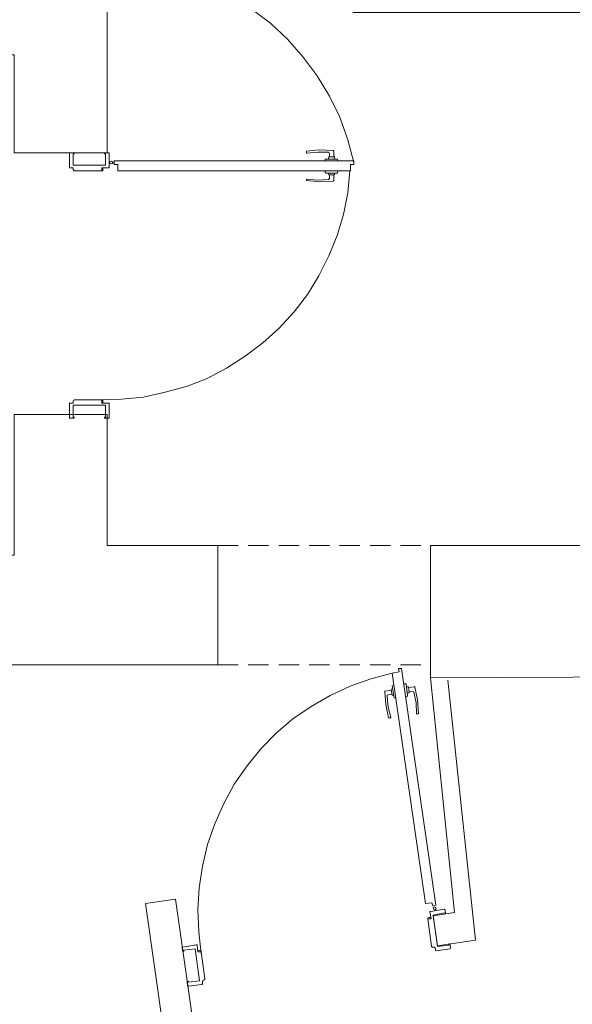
# Model space of a CAD drawing. Header units: millimetres. Extents: x -1096 to 3960, y -1899 to 666.
# Tile 8 of 75: x 229 to 447, y -646 to -258. Entities that reach past the tile are written whole.
import ezdxf

# ---------------------------------------------------------------- set-up
doc = ezdxf.new("R2010")
doc.units = ezdxf.units.MM
doc.linetypes.add('DASHEDX2', pattern=[1.5, 1, -0.5])
for name, color, linetype in [('A-widok', 41, 'Continuous'), ('A-ściany', 140, 'Continuous'), ('C00-00-00', 7, 'Continuous')]:
    doc.layers.add(name, color=color, linetype=linetype)
doc.layers.add('CB9-B9-B9', color=7, linetype='Continuous', true_color=0xb9b9b9)

msp = doc.modelspace()

# ---------------------------------------------------------------- linework, layer by layer
at = {"layer": 'A-widok', "linetype": 'DASHEDX2', "lineweight": 0, "ltscale": 8}
for p, q in [((307.171, -464.851), (390.966, -464.851)), ((307.171, -511.84), (390.966, -511.84))]:
    msp.add_line(p, q, dxfattribs=at)
at = {"layer": 'A-ściany', "lineweight": 0}
msp.add_lwpolyline([(-41, -312.653), (0, -312.653), (0, -271.584), (226.939, -271.584), (226.939, -310.111), (263.531, -310.111), (263.531, 0), (213.179, 0), (213.179, -107.324), (229.038, -107.324), (229.038, -251.263), (0, -251.263), (0, -179), (-41, -179)], close=True, dxfattribs=at)
for points in [[(390.966, -516.953), (390.966, -464.851), (460.401, -464.851), (460.401, -254.863), (360.485, -254.863), (360.485, 1.267), (528.149, 0.847), (528.149, -24.134), (500.405, -23.71), (500.405, -478.607), (645.423, -478.607), (645.423, -515.863), (614.744, -516.169)], [(135.897, -511.84), (307.171, -511.84), (307.171, -464.851), (263.531, -464.851), (263.531, -413.198), (226.939, -413.198), (226.939, -468.66), (15.897, -468.66), (15.897, -441.565), (0, -441.565), (0, -400.71), (-41, -400.71), (-41, -506.563)], [(587.067, -516.117), (390.966, -516.953)], [(397.838, -517.87), (408.706, -620.326), (393.75, -622.556), (392.004, -610.761), (400.429, -609.429), (390.966, -516.953)], [(496.284, -730.243), (300.38, -758.394), (278.652, -605.883), (290.44, -604.141), (310.434, -744.223), (506.983, -716.259)]]:
    msp.add_lwpolyline(points, dxfattribs=at)
at = {"layer": 'C00-00-00', "lineweight": 0}
for points in [[(360.71, -313.92), (358.385, -305.031), (355.198, -296.141), (351.187, -287.885), (346.313, -279.84), (340.802, -272.431), (334.69, -265.447), (327.904, -259.095), (320.293, -253.382), (312.458, -248.511), (304.172, -244.279), (295.286, -241.103), (286.401, -238.565), (277.29, -236.87), (267.992, -236.237)], [(250.221, -310.534), (250.633, -310.534), (250.633, -310.111), (248.721, -310.111), (248.721, -310.321)], [(264.393, -315.824), (264.393, -310.111), (262.481, -310.111), (262.481, -310.534)], [(352.649, -309.263), (347.363, -309.053), (342.076, -309.477)], [(342.076, -309.477), (342.076, -309.687)], [(342.076, -310.111), (342.076, -309.687)], [(342.076, -310.111), (342.301, -310.321)], [(351.187, -311.805), (351.187, -310.321), (350.962, -310.111), (350.774, -309.901), (346.538, -309.901), (342.301, -310.321)], [(352.874, -309.477), (352.649, -309.263)], [(352.874, -309.477), (352.874, -311.805)], [(248.721, -315.614), (248.721, -310.321)], [(248.721, -315.824), (248.721, -310.321)], [(262.481, -310.534), (262.931, -310.534)], [(262.931, -310.534), (262.931, -314.981)], [(264.393, -315.614), (264.393, -310.321)], [(266.305, -313.286), (360.71, -313.286)], [(266.305, -314.767), (266.305, -313.286)], [(354.561, -313.286), (354.374, -312.653), (349.5, -312.653), (349.5, -313.286)], [(350.962, -311.805), (350.774, -312.015)], [(350.774, -312.653), (350.774, -312.015)], [(350.962, -311.805), (353.099, -311.805), (353.099, -312.015)], [(353.099, -311.805), (353.099, -311.592)], [(353.099, -312.015), (353.286, -312.653)], [(360.71, -314.767), (360.71, -313.286)], [(248.721, -315.824), (248.721, -316.038), (248.946, -316.038)], [(248.721, -315.824), (248.721, -316.038), (250.221, -316.038), (248.946, -316.038)], [(249.359, -316.038), (250.221, -316.038)], [(262.931, -314.981), (250.221, -314.981)], [(250.221, -316.038), (250.221, -316.672), (250.409, -317.095), (250.633, -317.309), (261.431, -317.309), (261.431, -316.038), (264.168, -316.038)], [(261.844, -316.038), (261.844, -317.309), (261.431, -317.309)], [(261.431, -317.309), (261.431, -316.038)], [(261.844, -316.462), (261.844, -316.248)], [(264.168, -316.038), (264.393, -316.038), (264.393, -315.824)], [(264.168, -316.038), (264.393, -316.038), (264.393, -315.824)], [(267.767, -317.309), (267.767, -314.767), (266.305, -314.767)], [(359.435, -317.309), (267.767, -317.309)], [(349.5, -317.943), (349.5, -317.309)], [(349.5, -317.943), (349.687, -317.943), (349.687, -318.156)], [(354.561, -317.309), (354.374, -317.943), (354.374, -318.156)], [(354.374, -317.943), (354.374, -317.733)], [(359.435, -317.309), (359.435, -314.767), (360.71, -314.767)], [(342.301, -320.485), (342.076, -320.485), (342.076, -321.118), (347.363, -321.542), (352.649, -321.328), (352.874, -321.118), (352.874, -318.79)], [(342.301, -320.485), (346.538, -320.908), (350.774, -320.695)], [(354.374, -318.156), (349.687, -318.156)], [(350.774, -318.156), (350.774, -318.576), (350.962, -318.79), (353.099, -318.79), (353.099, -318.576), (353.286, -318.156)], [(350.774, -320.695), (350.962, -320.485), (351.187, -320.271)], [(351.187, -318.79), (351.187, -320.271)], [(248.946, -408.752), (248.721, -408.752), (248.721, -408.966)], [(248.946, -408.752), (248.721, -408.752), (248.721, -408.966)], [(248.721, -408.966), (248.721, -414.469)], [(248.721, -408.966), (248.721, -414.469)], [(249.359, -408.752), (250.221, -408.752)], [(250.633, -407.485), (250.409, -407.695), (250.221, -407.908)], [(250.221, -408.752), (250.221, -407.908)], [(250.221, -414.256), (250.221, -409.599), (250.221, -414.046)], [(262.931, -409.599), (250.221, -409.599)], [(261.431, -407.485), (261.431, -408.752), (261.431, -407.485), (250.633, -407.485)], [(261.844, -408.752), (261.844, -407.485), (261.431, -407.485)], [(264.393, -408.966), (264.393, -408.752), (261.431, -408.752), (264.168, -408.752)], [(261.844, -408.332), (261.844, -408.118)], [(262.481, -414.256), (262.481, -414.679), (264.393, -414.679), (264.393, -408.966)], [(262.931, -414.256), (262.931, -409.599)], [(264.393, -408.966), (264.393, -408.752), (264.168, -408.752)], [(264.393, -408.966), (264.393, -414.469)], [(248.721, -414.469), (248.721, -414.679), (250.633, -414.679), (250.633, -414.256), (250.221, -414.256)], [(262.481, -414.256), (262.931, -414.256)], [(375.882, -515.114), (378.638, -514.58), (378.362, -513.319)], [(375.882, -515.114), (389.07, -605.893)], [(378.362, -513.319), (379.636, -513.268)], [(379.557, -513.271), (393.112, -606.58)], [(380.742, -519.367), (381.379, -519.341), (381.387, -519.555), (381.977, -523.977), (381.985, -524.191), (381.357, -524.426)], [(375.338, -532.504), (375.346, -532.718), (375.121, -532.727), (374.905, -532.946), (374.709, -532.743), (374.484, -532.752), (373.412, -527.497), (373.022, -522.428), (373.014, -522.219), (373.201, -522.211), (375.553, -521.904)], [(373.922, -524.299), (373.905, -523.875), (374.346, -523.648)], [(375.808, -523.589), (374.346, -523.648)], [(376.453, -523.774), (375.816, -523.799), (375.544, -521.694), (375.536, -521.48), (376.127, -521.247)], [(375.897, -520.198), (376.085, -520.19)], [(375.897, -520.198), (376.72, -524.825), (377.365, -525.009)], [(376.713, -519.951), (376.085, -520.19)], [(382.563, -522.686), (382.254, -520.578), (381.617, -520.604)], [(381.934, -522.921), (382.571, -522.896), (382.563, -522.686)], [(384.576, -520.486), (382.262, -520.788)], [(382.554, -522.472), (384.24, -522.405), (384.473, -522.61), (385.279, -526.814), (385.448, -531.043)], [(382.571, -522.896), (382.563, -522.686)], [(384.576, -520.486), (384.801, -520.477), (384.81, -520.686)], [(384.81, -520.686), (385.874, -525.728), (386.272, -531.01)], [(375.338, -532.504), (374.316, -528.523), (373.922, -524.299)], [(385.643, -531.246), (385.456, -531.253), (385.448, -531.043)], [(385.643, -531.246), (386.093, -531.228), (386.272, -531.01)], [(386.093, -531.228), (386.084, -531.018)], [(389.07, -605.893), (391.571, -605.58), (391.847, -606.841)], [(390.666, -609.218), (390.882, -608.999), (391.07, -608.992)], [(390.666, -609.218), (390.882, -608.999), (391.07, -608.992)], [(391.07, -608.992), (396.326, -608.144), (396.56, -608.349), (396.784, -608.34), (396.852, -610.03), (396.402, -610.047)], [(391.07, -608.992), (396.326, -608.144)], [(391.847, -606.841), (393.112, -606.58)], [(390.975, -611.326), (389.897, -611.579), (389.914, -612.002)], [(392.721, -623.12), (391.635, -623.164), (391.431, -622.748), (389.914, -612.002), (391.188, -611.951), (390.666, -609.218)], [(389.914, -612.002), (391.188, -611.951)], [(390.759, -611.544), (390.75, -611.335)], [(396.386, -609.628), (391.99, -610.437)], [(391.99, -610.437), (393.762, -622.865)], [(396.402, -610.047), (396.386, -609.628)], [(293.841, -624.733), (293.437, -624.959), (293.145, -623.275), (293.136, -623.065), (293.361, -623.056), (298.805, -622.201)], [(298.618, -622.209), (293.361, -623.056)], [(293.824, -624.31), (298.227, -623.71)], [(293.841, -624.733), (293.824, -624.31)], [(298.227, -623.71), (300.007, -636.348)], [(298.805, -622.201), (299.03, -622.192), (299.038, -622.406)], [(298.805, -622.201), (299.03, -622.192), (299.038, -622.406), (299.364, -624.933), (299.038, -622.406)], [(299.348, -624.513), (300.621, -624.463), (300.638, -624.882)], [(299.76, -624.497), (299.751, -624.283)], [(393.192, -624.584), (392.959, -624.379), (392.951, -624.169), (392.721, -623.12), (392.951, -624.169)], [(392.942, -623.956), (392.721, -623.12)], [(393.192, -624.584), (392.959, -624.379), (392.951, -624.169)], [(393.192, -624.584), (398.674, -623.727)], [(393.192, -624.584), (398.674, -623.727)], [(398.165, -622.265), (398.148, -621.842), (398.598, -621.824), (398.844, -623.297), (398.853, -623.51), (398.674, -623.727)], [(300.638, -624.882), (299.364, -624.933), (300.638, -624.882), (302.117, -635.63)], [(301.094, -636.304), (301.685, -636.071)], [(302.117, -635.63), (302.126, -635.839), (301.685, -636.071)], [(295.662, -638.427), (295.438, -638.436), (295.205, -638.235), (295.145, -636.752), (295.587, -636.524), (295.603, -636.947)], [(300.928, -637.797), (295.662, -638.427)], [(300.928, -637.797), (295.662, -638.427)], [(301.136, -637.365), (301.144, -637.574), (300.928, -637.797)], [(301.136, -637.365), (301.144, -637.574), (300.928, -637.797)], [(301.127, -637.151), (301.094, -636.304)]]:
    msp.add_lwpolyline(points, dxfattribs=at)
for points in [[(250.221, -310.534), (250.221, -314.981)], [(265.255, -314.557), (265.668, -314.343), (265.893, -313.92), (265.668, -313.71), (265.255, -313.496), (264.805, -313.71), (264.618, -313.92), (264.805, -314.343)], [(250.221, -408.752), (248.946, -408.752)], [(392.114, -607.888), (392.097, -607.465), (392.501, -607.239), (392.921, -607.432), (393.163, -607.847), (392.955, -608.279), (392.776, -608.5), (392.318, -608.304)], [(398.165, -622.265), (393.762, -622.865)], [(295.603, -636.947), (300.007, -636.348)], [(301.094, -636.304), (301.136, -637.365)]]:
    msp.add_lwpolyline(points, close=True, dxfattribs=at)
at = {"layer": 'CB9-B9-B9', "lineweight": 0}
for points in [[(260.569, -407.485), (269.267, -407.271), (277.928, -406.424), (286.401, -404.519), (294.874, -402.191), (302.935, -399.019), (310.546, -394.992), (317.931, -390.336), (324.942, -385.046), (331.279, -379.332), (337.202, -372.767), (342.489, -365.996), (346.95, -358.588), (350.962, -350.752), (354.149, -342.71), (356.698, -334.454), (358.385, -325.988), (359.21, -317.309)], [(300.672, -625.729), (299.689, -617.082), (299.343, -608.409), (299.822, -599.708), (301.17, -591.178), (303.156, -582.626), (306.019, -574.46), (309.528, -566.482), (313.654, -558.903), (318.695, -551.712), (324.128, -544.929), (330.223, -538.753), (336.793, -533.193), (344.025, -528.245), (351.469, -523.926), (359.351, -520.219), (367.529, -517.353), (375.882, -515.114)]]:
    msp.add_lwpolyline(points, dxfattribs=at)

doc.saveas('drawing.dxf')
